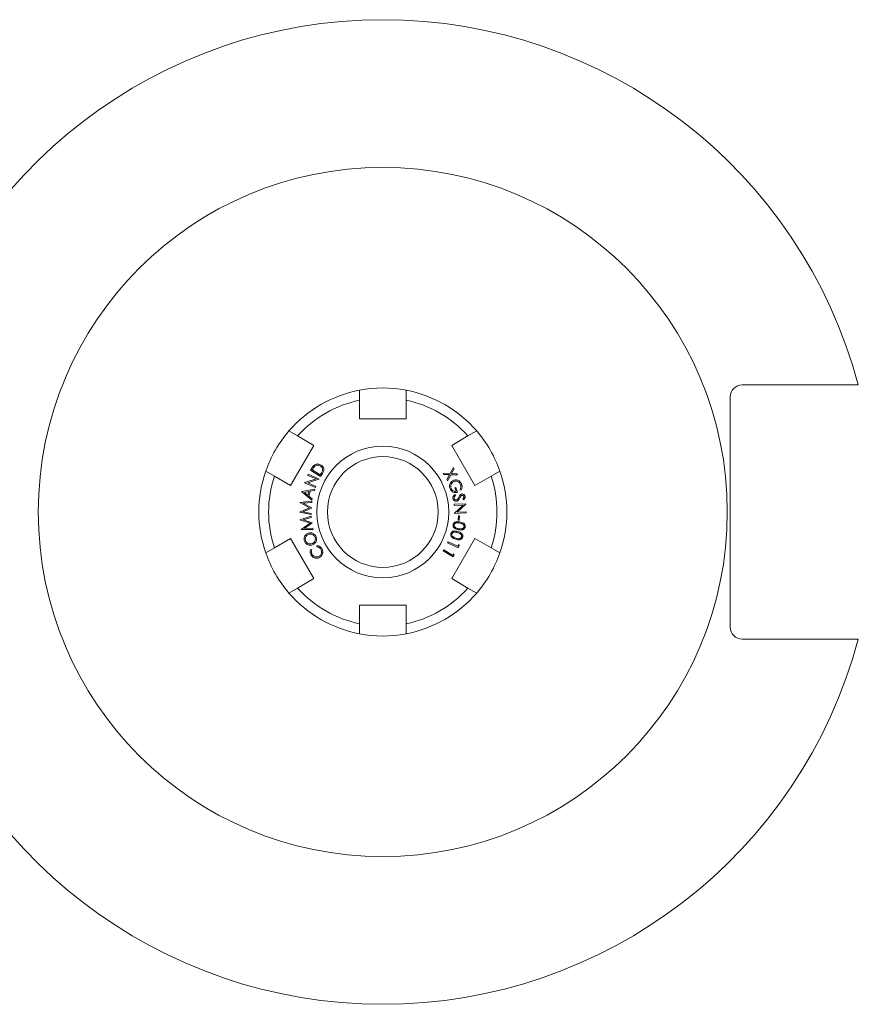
# Model space of a CAD drawing. Header units: inches. Extents: x 0.5 to 16.5, y 0.2 to 10.8.
# Tile 2 of 9: x 11.7 to 13.8, y 2.9 to 5.4. Entities that reach past the tile are written whole.
import ezdxf

# ---------------------------------------------------------------- set-up
doc = ezdxf.new("R2010")
doc.units = ezdxf.units.IN
doc.header["$MEASUREMENT"] = 0

msp = doc.modelspace()

# ---------------------------------------------------------------- linework, layer by layer
at = {"color": 7, "linetype": 'Continuous', "lineweight": 15}
for p, q in [((13.48478392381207, 4.478584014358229), (13.74888655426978, 4.478584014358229)), ((12.51322880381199, 4.465458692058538), (12.51322880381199, 4.439967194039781)), ((12.63133904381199, 4.439967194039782), (12.63133904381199, 4.46545869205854)), ((12.51322880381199, 4.439967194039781), (12.513228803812, 4.392304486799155)), ((12.63133904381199, 4.439967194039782), (12.63133904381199, 4.392304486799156)), ((13.45478392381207, 4.356630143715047), (13.45478392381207, 4.448584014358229)), ((12.513228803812, 4.392304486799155), (12.63133904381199, 4.392304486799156)), ((12.35596143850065, 4.349168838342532), (12.33388515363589, 4.36191458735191)), ((12.8106826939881, 4.361914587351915), (12.78860640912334, 4.349168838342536)), ((12.33818343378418, 4.223051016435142), (12.39723855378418, 4.325337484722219)), ((12.35596143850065, 4.349168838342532), (12.39723855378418, 4.325337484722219)), ((12.78860640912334, 4.349168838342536), (12.74732929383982, 4.325337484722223)), ((12.74732929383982, 4.325337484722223), (12.80638441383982, 4.223051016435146)), ((12.27483003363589, 4.259628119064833), (12.29690631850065, 4.246882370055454)), ((12.38192777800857, 4.249165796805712), (12.38311167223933, 4.251858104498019)), ((12.38311167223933, 4.251858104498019), (12.41046143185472, 4.239850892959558)), ((12.38904664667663, 4.262563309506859), (12.39243606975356, 4.267719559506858)), ((12.41390842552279, 4.246235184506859), (12.38904664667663, 4.262563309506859)), ((12.39419087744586, 4.265123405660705), (12.39303102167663, 4.263362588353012)), ((12.39303102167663, 4.263362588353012), (12.41312717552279, 4.250165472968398)), ((12.41312717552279, 4.250165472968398), (12.41501419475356, 4.253038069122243)), ((12.41910674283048, 4.254149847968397), (12.41390842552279, 4.246235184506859)), ((12.72740730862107, 4.251707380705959), (12.72570658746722, 4.25474223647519)), ((12.72570658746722, 4.25474223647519), (12.74371740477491, 4.253948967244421)), ((12.7420827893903, 4.251016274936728), (12.72740730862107, 4.251707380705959)), ((12.73496740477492, 4.238185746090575), (12.7420827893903, 4.251016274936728)), ((12.74543615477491, 4.250872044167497), (12.73666211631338, 4.235150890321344)), ((12.74371740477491, 4.253948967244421), (12.75199264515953, 4.268696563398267)), ((12.76234120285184, 4.250180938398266), (12.74543615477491, 4.250872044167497)), ((12.75368735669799, 4.265661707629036), (12.74702870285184, 4.253780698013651)), ((12.74702870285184, 4.253780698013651), (12.76066452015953, 4.253179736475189)), ((12.75199264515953, 4.268696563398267), (12.75368735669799, 4.265661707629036)), ((12.76066452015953, 4.253179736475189), (12.76234120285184, 4.250180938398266)), ((12.84766152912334, 4.24688237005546), (12.86973781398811, 4.259628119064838)), ((12.29690631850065, 4.246882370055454), (12.33818343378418, 4.223051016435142)), ((12.37368859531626, 4.230385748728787), (12.37394700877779, 4.230980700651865)), ((12.40103835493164, 4.218378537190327), (12.37368859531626, 4.230385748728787)), ((12.37394700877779, 4.230980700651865), (12.40286527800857, 4.23997108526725)), ((12.41019099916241, 4.239237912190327), (12.38160325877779, 4.230277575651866)), ((12.38160325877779, 4.230277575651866), (12.40227633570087, 4.221203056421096)), ((12.40286527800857, 4.23997108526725), (12.38192777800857, 4.249165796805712)), ((12.41046143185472, 4.239850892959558), (12.41019099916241, 4.239237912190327)), ((12.73666211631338, 4.235150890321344), (12.73496740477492, 4.238185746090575)), ((12.84766152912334, 4.24688237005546), (12.80638441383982, 4.223051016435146)), ((12.3667816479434, 4.207159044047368), (12.36695592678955, 4.207868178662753)), ((12.39237059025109, 4.186221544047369), (12.3667816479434, 4.207159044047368)), ((12.36695592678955, 4.207868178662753), (12.39933573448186, 4.214160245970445)), ((12.38476241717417, 4.208288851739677), (12.37301962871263, 4.2059751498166)), ((12.37301962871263, 4.2059751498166), (12.38228645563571, 4.198366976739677)), ((12.38228645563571, 4.198366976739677), (12.38476241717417, 4.208288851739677)), ((12.38788140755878, 4.208871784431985), (12.38476842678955, 4.196371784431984)), ((12.39856049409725, 4.211047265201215), (12.38788140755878, 4.208871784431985)), ((12.39933573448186, 4.214160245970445), (12.39856049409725, 4.211047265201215)), ((12.40227633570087, 4.221203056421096), (12.40103835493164, 4.218378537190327)), ((12.75502967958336, 4.20028653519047), (12.75698280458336, 4.198068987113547)), ((12.75530010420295, 4.217553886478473), (12.7580164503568, 4.218515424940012)), ((12.75847919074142, 4.208569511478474), (12.75530010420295, 4.217553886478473)), ((12.7580164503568, 4.218515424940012), (12.7623133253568, 4.206369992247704)), ((12.77167029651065, 4.211556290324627), (12.76882173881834, 4.213010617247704)), ((12.36190095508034, 4.180096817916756), (12.36192499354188, 4.180583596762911)), ((12.38571105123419, 4.166719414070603), (12.36190095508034, 4.180096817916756)), ((12.36192499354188, 4.180583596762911), (12.39200311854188, 4.183191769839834)), ((12.39184085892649, 4.180247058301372), (12.37033845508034, 4.178522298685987)), ((12.37033845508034, 4.178522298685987), (12.39108364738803, 4.166779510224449)), ((12.38476842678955, 4.196371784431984), (12.39317587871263, 4.189454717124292)), ((12.39200311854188, 4.183191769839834), (12.39184085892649, 4.180247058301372)), ((12.39317587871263, 4.189454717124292), (12.39237059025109, 4.186221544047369)), ((12.75345431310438, 4.175717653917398), (12.783292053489, 4.177021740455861)), ((12.75358652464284, 4.172634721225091), (12.75345431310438, 4.175717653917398)), ((12.78331609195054, 4.176372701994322), (12.76134493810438, 4.155543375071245)), ((12.77790828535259, 4.187341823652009), (12.77565467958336, 4.189397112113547)), ((12.783292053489, 4.177021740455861), (12.78331609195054, 4.176372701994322)), ((12.36052475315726, 4.155469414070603), (12.3605487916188, 4.155956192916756)), ((12.39012210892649, 4.149561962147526), (12.36052475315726, 4.155469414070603)), ((12.3605487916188, 4.155956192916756), (12.38571105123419, 4.166719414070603)), ((12.39104158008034, 4.166034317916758), (12.36894422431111, 4.156545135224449)), ((12.36894422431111, 4.156545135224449), (12.39028436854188, 4.152440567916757)), ((12.39028436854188, 4.152440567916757), (12.39012210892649, 4.149561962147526)), ((12.39108364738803, 4.166779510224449), (12.39104158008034, 4.166034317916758)), ((12.7761406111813, 4.173620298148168), (12.75358652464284, 4.172634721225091)), ((12.75444589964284, 4.152965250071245), (12.7761406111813, 4.173620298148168)), ((12.75447594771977, 4.152292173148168), (12.75444589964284, 4.152965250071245)), ((12.78431368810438, 4.15359625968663), (12.75447594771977, 4.152292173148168)), ((12.76134493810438, 4.155543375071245), (12.7841874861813, 4.156540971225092)), ((12.7841874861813, 4.156540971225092), (12.78431368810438, 4.15359625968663)), ((12.36136891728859, 4.136413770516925), (12.39027516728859, 4.145229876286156)), ((12.36144704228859, 4.135933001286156), (12.36136891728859, 4.136413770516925)), ((12.38754680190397, 4.127789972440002), (12.36144704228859, 4.135933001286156)), ((12.36514896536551, 4.11202074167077), (12.38754680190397, 4.127789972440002)), ((12.39072588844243, 4.142321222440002), (12.3700347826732, 4.136149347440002)), ((12.3700347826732, 4.136149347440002), (12.39279319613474, 4.128973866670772)), ((12.39290737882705, 4.128234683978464), (12.37324992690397, 4.114340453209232)), ((12.39027516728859, 4.145229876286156), (12.39072588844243, 4.142321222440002)), ((12.39279319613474, 4.128973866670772), (12.39290737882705, 4.128234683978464)), ((12.76363623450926, 4.135420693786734), (12.76451363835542, 4.146580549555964)), ((12.76610618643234, 4.135228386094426), (12.76363623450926, 4.135420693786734)), ((12.76451363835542, 4.146580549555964), (12.76698359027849, 4.146388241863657)), ((12.76698359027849, 4.146388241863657), (12.76610618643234, 4.135228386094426)), ((12.36522709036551, 4.111533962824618), (12.36514896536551, 4.11202074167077)), ((12.39543742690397, 4.111918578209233), (12.36522709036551, 4.111533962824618)), ((12.37324992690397, 4.114340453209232), (12.39499271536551, 4.114767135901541)), ((12.39499271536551, 4.114767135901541), (12.39543742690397, 4.111918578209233)), ((12.29690631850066, 4.065285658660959), (12.33818343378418, 4.089117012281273)), ((12.39723855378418, 3.986830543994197), (12.33818343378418, 4.089117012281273)), ((12.73676762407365, 4.077827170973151), (12.73800560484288, 4.080513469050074)), ((12.76384094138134, 4.065321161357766), (12.73676762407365, 4.077827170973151)), ((12.73800560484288, 4.080513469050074), (12.76242868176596, 4.06923342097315)), ((12.80638441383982, 4.089117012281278), (12.74732929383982, 3.986830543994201)), ((12.84766152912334, 4.065285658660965), (12.80638441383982, 4.089117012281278)), ((12.29690631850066, 4.065285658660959), (12.27483003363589, 4.05253990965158)), ((12.38899618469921, 4.061055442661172), (12.39175459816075, 4.059991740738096)), ((12.40496974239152, 4.06805664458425), (12.40527022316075, 4.070989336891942)), ((12.72560403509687, 4.057767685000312), (12.72717254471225, 4.060267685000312)), ((12.75074225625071, 4.041998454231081), (12.72560403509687, 4.057767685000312)), ((12.72717254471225, 4.060267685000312), (12.74985283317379, 4.046042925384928)), ((12.76242868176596, 4.06923342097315), (12.76439382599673, 4.073488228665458)), ((12.76629887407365, 4.070639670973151), (12.76384094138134, 4.065321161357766)), ((12.76439382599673, 4.073488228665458), (12.76629887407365, 4.070639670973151)), ((12.86973781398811, 4.052539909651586), (12.84766152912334, 4.065285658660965)), ((12.74985283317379, 4.046042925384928), (12.75232879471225, 4.049985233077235)), ((12.75384321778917, 4.046938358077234), (12.75074225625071, 4.041998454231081)), ((12.75232879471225, 4.049985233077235), (12.75384321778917, 4.046938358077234)), ((12.35596143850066, 3.962999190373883), (12.39723855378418, 3.986830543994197)), ((12.78860640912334, 3.962999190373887), (12.74732929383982, 3.986830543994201)), ((12.33388515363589, 3.950253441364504), (12.35596143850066, 3.962999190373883)), ((12.78860640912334, 3.962999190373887), (12.81068269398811, 3.950253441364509)), ((13.45478392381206, 3.86358401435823), (13.45478392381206, 3.955537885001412)), ((12.631339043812, 3.919863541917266), (12.513228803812, 3.919863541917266)), ((12.513228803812, 3.872200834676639), (12.513228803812, 3.919863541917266)), ((12.631339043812, 3.872200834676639), (12.631339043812, 3.919863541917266)), ((12.513228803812, 3.872200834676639), (12.513228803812, 3.846709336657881)), ((12.631339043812, 3.846709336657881), (12.631339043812, 3.872200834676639)), ((13.74888655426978, 3.833584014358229), (13.48478392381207, 3.833584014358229))]:
    msp.add_line(p, q, dxfattribs=at)
for centre, radius in [((12.57228392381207, 4.156084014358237), 0.8750000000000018), ((12.572283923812, 4.156084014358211), 0.1673228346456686), ((12.57228392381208, 4.15608401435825), 0.140625)]:
    msp.add_circle(centre, radius, dxfattribs=at)
for centre, radius, start, end in [((12.57228392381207, 4.156084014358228), 1.250000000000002, 14.95142224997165, 165.0485777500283), ((13.48478392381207, 4.448584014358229), 0.03000000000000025, 90, 179.9999999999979), ((12.572283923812, 4.15608401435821), 0.3149606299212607, 100.806923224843, 139.1930767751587), ((12.57228392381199, 4.156084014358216), 0.3149606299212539, 79.19307677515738, 100.8069232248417), ((12.572283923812, 4.15608401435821), 0.3149606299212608, 40.80692322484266, 79.1930767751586), ((12.572283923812, 4.156084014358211), 0.2899606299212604, 101.7514187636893, 138.2485812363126), ((12.572283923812, 4.156084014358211), 0.2899606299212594, 41.75141876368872, 78.24858123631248), ((12.57228392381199, 4.156084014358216), 0.314960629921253, 139.1930767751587, 160.8069232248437), ((12.57228392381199, 4.156084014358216), 0.3149606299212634, 19.19307677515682, 40.80692322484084), ((12.572283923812, 4.15608401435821), 0.3149606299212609, 160.8069232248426, 199.1930767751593), ((12.572283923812, 4.15608401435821), 0.3149606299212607, 340.8069232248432, 19.19307677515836), ((12.572283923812, 4.156084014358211), 0.2899606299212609, 161.751418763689, 198.2485812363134), ((12.572283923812, 4.156084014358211), 0.289960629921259, 341.7514187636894, 18.2485812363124), ((12.57228392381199, 4.156084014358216), 0.3149606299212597, 199.1930767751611, 220.8069232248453), ((12.57228392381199, 4.156084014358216), 0.3149606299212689, 319.1930767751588, 340.8069232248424), ((12.572283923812, 4.15608401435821), 0.3149606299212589, 220.8069232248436, 259.1930767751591), ((12.572283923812, 4.156084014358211), 0.2899606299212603, 221.7514187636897, 258.2485812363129), ((12.572283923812, 4.156084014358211), 0.28996062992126, 281.7514187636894, 318.2485812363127), ((12.572283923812, 4.15608401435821), 0.3149606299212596, 280.8069232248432, 319.1930767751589), ((13.48478392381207, 3.86358401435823), 0.03000000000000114, 180, 270.0000000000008), ((12.57228392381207, 4.156084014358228), 1.250000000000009, 194.9514222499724, 345.0485777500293), ((12.57228392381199, 4.156084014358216), 0.3149606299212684, 259.1930767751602, 280.8069232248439)]:
    msp.add_arc(centre, radius, start, end, dxfattribs=at)
for points, knots in [([(13.74888655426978, 4.478584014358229), (13.75161729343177, 4.478584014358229), (13.75613525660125, 4.478584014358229), (13.76214006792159, 4.478584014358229), (13.76684723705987, 4.478584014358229), (13.77104216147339, 4.478584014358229), (13.77449326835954, 4.478584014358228), (13.7771715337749, 4.478584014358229), (13.77941737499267, 4.478584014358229), (13.77975914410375, 4.478584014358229), (13.77996506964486, 4.478584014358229)], [0, 0, 0, 0, 0.1705174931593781, 0.2821183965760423, 0.397071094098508, 0.5065738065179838, 0.6194650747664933, 0.7253531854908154, 0.8345175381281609, 1, 1, 1, 1]), ([(13.45478392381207, 4.356630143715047), (13.45478392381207, 4.346627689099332), (13.45478392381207, 4.326610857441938), (13.45478392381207, 4.286651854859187), (13.45478392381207, 4.246768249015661), (13.45478392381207, 4.206857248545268), (13.45478392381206, 4.176838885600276), (13.45478392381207, 4.146749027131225), (13.45478392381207, 4.11659972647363), (13.45478392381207, 4.086461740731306), (13.45478392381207, 4.049603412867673), (13.45478392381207, 4.014399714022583), (13.45478392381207, 3.980789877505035), (13.45478392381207, 3.963957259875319), (13.45478392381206, 3.955537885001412)], [0, 0, 0, 0, 0.07469969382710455, 0.1494884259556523, 0.2988595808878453, 0.3735552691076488, 0.4482430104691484, 0.5232302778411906, 0.5982206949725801, 0.6734644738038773, 0.7487137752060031, 0.8742920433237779, 0.9371231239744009, 0.9999999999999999, 0.9999999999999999, 0.9999999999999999, 0.9999999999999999]), ([(12.39243606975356, 4.267719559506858), (12.39344635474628, 4.269249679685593), (12.39524908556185, 4.271979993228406), (12.39761152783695, 4.274238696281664), (12.39865001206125, 4.275231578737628)], [0, 0, 0, 0, 0.5604192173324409, 1, 1, 1, 1]), ([(12.39865001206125, 4.275231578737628), (12.39958981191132, 4.275859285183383), (12.40146878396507, 4.27711427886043), (12.40478191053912, 4.278008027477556), (12.40837695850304, 4.27805871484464), (12.41210637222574, 4.27715845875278), (12.41440114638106, 4.275813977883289), (12.41554905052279, 4.275141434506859)], [0, 0, 0, 0, 0.1867095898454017, 0.3732944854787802, 0.5599660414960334, 0.7798838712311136, 1, 1, 1, 1]), ([(12.41554905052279, 4.275141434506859), (12.41676308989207, 4.274232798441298), (12.41918939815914, 4.272416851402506), (12.42164064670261, 4.268520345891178), (12.42276698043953, 4.264398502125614), (12.42234190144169, 4.260484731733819), (12.42098305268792, 4.257172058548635), (12.41973239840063, 4.255157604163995), (12.41910674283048, 4.254149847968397)], [0, 0, 0, 0, 0.1867737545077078, 0.3732751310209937, 0.5595352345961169, 0.706031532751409, 0.8529385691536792, 1, 1, 1, 1]), ([(12.39994808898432, 4.272346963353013), (12.39875877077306, 4.271090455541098), (12.39663320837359, 4.268844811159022), (12.39493769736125, 4.266261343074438), (12.39419087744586, 4.265123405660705)], [0, 0, 0, 0, 0.5595310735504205, 0.9999999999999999, 0.9999999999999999, 0.9999999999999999, 0.9999999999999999]), ([(12.41392645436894, 4.272599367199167), (12.41269511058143, 4.273291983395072), (12.41023509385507, 4.274675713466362), (12.40624702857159, 4.275100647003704), (12.4026599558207, 4.274280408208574), (12.4008522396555, 4.272991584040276), (12.39994808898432, 4.272346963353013)], [0, 0, 0, 0, 0.2802135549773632, 0.5598193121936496, 0.7798384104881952, 1, 1, 1, 1]), ([(12.41907068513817, 4.260610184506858), (12.41928743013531, 4.26191128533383), (12.41972091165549, 4.264513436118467), (12.41847090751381, 4.268068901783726), (12.41642655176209, 4.270775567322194), (12.41476012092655, 4.271991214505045), (12.41392645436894, 4.272599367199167)], [0, 0, 0, 0, 0.2795220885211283, 0.5590332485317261, 0.7793972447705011, 0.9999999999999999, 0.9999999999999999, 0.9999999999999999, 0.9999999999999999]), ([(12.41501419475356, 4.253038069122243), (12.41590464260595, 4.254382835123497), (12.4174935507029, 4.256782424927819), (12.41858909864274, 4.259441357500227), (12.41907068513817, 4.260610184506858)], [0, 0, 0, 0, 0.5604149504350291, 1, 1, 1, 1]), ([(12.74308856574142, 4.215492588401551), (12.74268965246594, 4.216816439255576), (12.74189226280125, 4.219462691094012), (12.74183498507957, 4.223346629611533), (12.74255582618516, 4.226847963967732), (12.74353994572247, 4.228784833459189), (12.7440320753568, 4.229753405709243)], [0, 0, 0, 0, 0.2801072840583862, 0.559907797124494, 0.7799226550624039, 1, 1, 1, 1]), ([(12.7440320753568, 4.229753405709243), (12.7445889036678, 4.230611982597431), (12.74570238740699, 4.232328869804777), (12.74838531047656, 4.234877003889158), (12.75079807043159, 4.235956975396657), (12.75227125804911, 4.236616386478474)], [0, 0, 0, 0, 0.2803368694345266, 0.5605867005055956, 1, 1, 1, 1]), ([(12.75337702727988, 4.233689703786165), (12.75218593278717, 4.23313532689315), (12.74980301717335, 4.232026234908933), (12.74710299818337, 4.229062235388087), (12.745269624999, 4.225309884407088), (12.74461324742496, 4.220854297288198), (12.74540361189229, 4.217861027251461), (12.74579890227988, 4.21636398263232)], [0, 0, 0, 0, 0.1866437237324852, 0.3734013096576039, 0.5600829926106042, 0.779981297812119, 1, 1, 1, 1]), ([(12.75227125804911, 4.236616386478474), (12.75380173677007, 4.237017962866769), (12.75686270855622, 4.237821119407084), (12.76164710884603, 4.237203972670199), (12.76625771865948, 4.23518115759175), (12.77027048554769, 4.231515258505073), (12.77178032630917, 4.228105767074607), (12.77253568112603, 4.226400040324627)], [0, 0, 0, 0, 0.186738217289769, 0.3734781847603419, 0.5601551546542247, 0.7799510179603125, 1, 1, 1, 1]), ([(12.76977125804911, 4.225312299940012), (12.76925100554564, 4.226477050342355), (12.76821030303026, 4.22880699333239), (12.76551384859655, 4.231590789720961), (12.76206572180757, 4.233723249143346), (12.75777676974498, 4.234708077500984), (12.75484325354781, 4.234029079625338), (12.75337702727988, 4.233689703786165)], [0, 0, 0, 0, 0.1868728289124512, 0.3738166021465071, 0.5605775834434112, 0.7803684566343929, 1, 1, 1, 1]), ([(12.76882173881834, 4.213010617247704), (12.7692707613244, 4.214105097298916), (12.77016869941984, 4.216293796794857), (12.77060235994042, 4.219577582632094), (12.77052828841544, 4.222628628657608), (12.77002354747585, 4.224417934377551), (12.76977125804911, 4.225312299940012)], [0, 0, 0, 0, 0.2800141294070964, 0.5599615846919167, 0.7800514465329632, 1, 1, 1, 1]), ([(12.77253568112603, 4.226400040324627), (12.77293157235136, 4.225027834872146), (12.77372317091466, 4.222284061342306), (12.77369017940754, 4.21826734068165), (12.77293321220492, 4.214670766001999), (12.77209132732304, 4.212594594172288), (12.77167029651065, 4.211556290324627)], [0, 0, 0, 0, 0.2799384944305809, 0.5597469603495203, 0.779827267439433, 1, 1, 1, 1]), ([(12.7623133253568, 4.206369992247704), (12.76087386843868, 4.205953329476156), (12.75799755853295, 4.205120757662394), (12.75343487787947, 4.205332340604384), (12.7489737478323, 4.20711231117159), (12.74517767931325, 4.210616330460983), (12.74378558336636, 4.213865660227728), (12.74308856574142, 4.215492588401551)], [0, 0, 0, 0, 0.1870416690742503, 0.373744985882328, 0.5603219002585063, 0.7798546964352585, 0.9999999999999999, 0.9999999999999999, 0.9999999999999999, 0.9999999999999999]), ([(12.74579890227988, 4.21636398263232), (12.74642644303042, 4.214962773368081), (12.74768032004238, 4.212163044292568), (12.75110869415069, 4.209454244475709), (12.75488691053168, 4.208149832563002), (12.75728161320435, 4.20842960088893), (12.75847919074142, 4.208569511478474)], [0, 0, 0, 0, 0.2801370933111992, 0.559736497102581, 0.7798266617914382, 0.9999999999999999, 0.9999999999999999, 0.9999999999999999, 0.9999999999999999]), ([(12.75048641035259, 4.19028653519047), (12.75038958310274, 4.191372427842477), (12.750195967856, 4.193543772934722), (12.75136489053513, 4.196425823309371), (12.75309826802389, 4.19861312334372), (12.75438566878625, 4.199728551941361), (12.75502967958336, 4.20028653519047)], [0, 0, 0, 0, 0.2794969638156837, 0.5588806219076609, 0.7793339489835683, 1, 1, 1, 1]), ([(12.76888184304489, 4.199355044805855), (12.76956075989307, 4.199988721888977), (12.7707738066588, 4.201120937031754), (12.7723684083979, 4.201551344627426), (12.77307054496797, 4.201740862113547)], [0, 0, 0, 0, 0.5596790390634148, 1, 1, 1, 1]), ([(12.77307054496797, 4.201740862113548), (12.77412653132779, 4.201812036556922), (12.77623749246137, 4.20195431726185), (12.77888664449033, 4.200446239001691), (12.78060006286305, 4.198313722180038), (12.78104511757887, 4.196720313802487), (12.78126766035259, 4.195923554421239)], [0, 0, 0, 0, 0.2795804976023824, 0.5588931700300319, 0.7794313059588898, 1, 1, 1, 1]), ([(12.75992751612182, 4.183459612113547), (12.75870698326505, 4.183398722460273), (12.75626238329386, 4.183276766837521), (12.75328370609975, 4.185117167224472), (12.75123688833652, 4.187516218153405), (12.75073662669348, 4.189362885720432), (12.75048641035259, 4.19028653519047)], [0, 0, 0, 0, 0.2791230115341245, 0.5590542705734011, 0.7794517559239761, 1, 1, 1, 1]), ([(12.75698280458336, 4.198068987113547), (12.7563961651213, 4.197562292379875), (12.75522371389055, 4.19654961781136), (12.75392935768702, 4.194814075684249), (12.75314976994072, 4.192932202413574), (12.7532412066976, 4.19170898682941), (12.75328689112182, 4.191097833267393)], [0, 0, 0, 0, 0.2805174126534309, 0.5606390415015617, 0.7804826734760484, 1, 1, 1, 1]), ([(12.75328689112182, 4.191097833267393), (12.75351296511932, 4.190350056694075), (12.75396495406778, 4.188855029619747), (12.75554542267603, 4.187269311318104), (12.75743555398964, 4.186486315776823), (12.75866029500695, 4.186571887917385), (12.7592724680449, 4.186614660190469)], [0, 0, 0, 0, 0.2800070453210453, 0.5598171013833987, 0.7799795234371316, 0.9999999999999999, 0.9999999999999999, 0.9999999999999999, 0.9999999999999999]), ([(12.7592724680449, 4.186614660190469), (12.75984268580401, 4.186790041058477), (12.76086234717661, 4.187103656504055), (12.76163585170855, 4.187832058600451), (12.76197679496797, 4.188153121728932)], [0, 0, 0, 0, 0.5592226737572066, 0.9999999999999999, 0.9999999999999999, 0.9999999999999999, 0.9999999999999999]), ([(12.76808256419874, 4.191855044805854), (12.76757003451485, 4.190842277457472), (12.76654562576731, 4.188818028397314), (12.76473786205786, 4.186215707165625), (12.76249489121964, 4.18425908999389), (12.76078258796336, 4.183725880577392), (12.75992751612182, 4.183459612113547)], [0, 0, 0, 0, 0.2805429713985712, 0.5607298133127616, 0.7806419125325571, 1, 1, 1, 1]), ([(12.76197679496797, 4.188153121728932), (12.76278247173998, 4.189186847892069), (12.76422238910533, 4.191034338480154), (12.76527094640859, 4.193126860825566), (12.76573280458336, 4.194048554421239)], [0, 0, 0, 0, 0.559529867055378, 1, 1, 1, 1]), ([(12.76573280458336, 4.194048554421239), (12.76624403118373, 4.195086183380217), (12.76715629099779, 4.196937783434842), (12.7683549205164, 4.198616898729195), (12.76888184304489, 4.199355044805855)], [0, 0, 0, 0, 0.5603958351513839, 1, 1, 1, 1]), ([(12.77030011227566, 4.196181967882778), (12.76986859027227, 4.195383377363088), (12.76909791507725, 4.193957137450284), (12.76839284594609, 4.192497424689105), (12.76808256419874, 4.191855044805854)], [0, 0, 0, 0, 0.5599271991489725, 1, 1, 1, 1]), ([(12.77375564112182, 4.198742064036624), (12.77296595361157, 4.198455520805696), (12.77154975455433, 4.197941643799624), (12.77068338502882, 4.196721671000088), (12.77030011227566, 4.196181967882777)], [0, 0, 0, 0, 0.5576105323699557, 1, 1, 1, 1]), ([(12.77823280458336, 4.195418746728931), (12.77807575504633, 4.195985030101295), (12.7777619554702, 4.197116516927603), (12.77655182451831, 4.198285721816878), (12.77513335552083, 4.198868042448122), (12.77421488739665, 4.198784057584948), (12.77375564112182, 4.198742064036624)], [0, 0, 0, 0, 0.2800720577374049, 0.5596100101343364, 0.779799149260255, 0.9999999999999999, 0.9999999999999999, 0.9999999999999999, 0.9999999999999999]), ([(12.77565467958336, 4.189397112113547), (12.77607390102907, 4.189876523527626), (12.77691162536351, 4.190834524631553), (12.77791740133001, 4.192310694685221), (12.77838854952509, 4.193917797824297), (12.77828472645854, 4.194918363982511), (12.77823280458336, 4.195418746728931)], [0, 0, 0, 0, 0.2805044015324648, 0.5605280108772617, 0.7802202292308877, 1, 1, 1, 1]), ([(12.78126766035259, 4.195923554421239), (12.78135026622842, 4.195024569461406), (12.78151544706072, 4.193226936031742), (12.78037329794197, 4.190137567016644), (12.77884371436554, 4.188402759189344), (12.77790828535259, 4.187341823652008)], [0, 0, 0, 0, 0.2798437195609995, 0.5595826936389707, 1, 1, 1, 1]), ([(12.75077850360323, 4.123839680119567), (12.75100173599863, 4.124683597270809), (12.75144817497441, 4.126371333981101), (12.75303292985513, 4.128507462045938), (12.75513111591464, 4.130092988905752), (12.75838856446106, 4.131373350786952), (12.76279633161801, 4.13169552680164), (12.76622464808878, 4.131154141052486), (12.76794196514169, 4.130882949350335)], [0, 0, 0, 0, 0.1249260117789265, 0.2498375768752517, 0.374774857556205, 0.499868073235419, 0.749473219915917, 1, 1, 1, 1]), ([(12.76737706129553, 4.128124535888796), (12.76601875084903, 4.128346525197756), (12.7633060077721, 4.128789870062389), (12.75981969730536, 4.128770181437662), (12.75716296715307, 4.127963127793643), (12.75541257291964, 4.126838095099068), (12.75401090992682, 4.125254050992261), (12.75361070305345, 4.123926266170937), (12.75341071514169, 4.123262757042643)], [0, 0, 0, 0, 0.2505142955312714, 0.5003134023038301, 0.6253843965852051, 0.7502787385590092, 0.875211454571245, 0.9999999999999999, 0.9999999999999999, 0.9999999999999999, 0.9999999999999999]), ([(12.77873523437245, 4.118659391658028), (12.77878507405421, 4.119350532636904), (12.77888481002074, 4.12073359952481), (12.77812903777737, 4.122710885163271), (12.77687535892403, 4.124370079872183), (12.77467802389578, 4.126064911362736), (12.77142235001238, 4.127315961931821), (12.76872674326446, 4.12785476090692), (12.76737706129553, 4.128124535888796)], [0, 0, 0, 0, 0.1247651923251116, 0.249672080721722, 0.37454212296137, 0.4995983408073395, 0.749450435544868, 1, 1, 1, 1]), ([(12.76794196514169, 4.130882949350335), (12.76964576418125, 4.130533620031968), (12.77304700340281, 4.129836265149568), (12.77707586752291, 4.128006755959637), (12.77966701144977, 4.125646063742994), (12.78105541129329, 4.123412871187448), (12.78179925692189, 4.120858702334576), (12.78162356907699, 4.119120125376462), (12.78153571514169, 4.118250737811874)], [0, 0, 0, 0, 0.2505349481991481, 0.5001348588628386, 0.6252436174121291, 0.7501805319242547, 0.8750760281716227, 1, 1, 1, 1]), ([(12.37359234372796, 4.081834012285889), (12.37315071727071, 4.08332200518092), (12.37226785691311, 4.086296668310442), (12.37263136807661, 4.091009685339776), (12.37420232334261, 4.095064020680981), (12.37654493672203, 4.098302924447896), (12.37936577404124, 4.100683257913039), (12.38159824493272, 4.101654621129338), (12.3827149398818, 4.102140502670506)], [0, 0, 0, 0, 0.1866388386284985, 0.3731117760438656, 0.5597127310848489, 0.7064654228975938, 0.8531722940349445, 1, 1, 1, 1]), ([(12.3827149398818, 4.102140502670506), (12.38419199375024, 4.102574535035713), (12.38714511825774, 4.10344231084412), (12.39181385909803, 4.102988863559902), (12.39580664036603, 4.10138332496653), (12.3990126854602, 4.099057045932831), (12.40137099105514, 4.096261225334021), (12.40233898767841, 4.094051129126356), (12.40282311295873, 4.092945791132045)], [0, 0, 0, 0, 0.1866086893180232, 0.3730931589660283, 0.55973220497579, 0.7064807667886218, 0.8532018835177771, 1, 1, 1, 1]), ([(12.4001368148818, 4.09184603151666), (12.39961144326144, 4.092981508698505), (12.39856079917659, 4.095252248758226), (12.39581588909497, 4.097895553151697), (12.39229853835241, 4.099758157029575), (12.3880487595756, 4.100445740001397), (12.38520638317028, 4.099652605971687), (12.38378465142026, 4.09925588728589)], [0, 0, 0, 0, 0.1868217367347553, 0.3736082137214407, 0.5602897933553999, 0.780060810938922, 1, 1, 1, 1]), ([(12.75706418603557, 4.086922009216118), (12.75540368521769, 4.087498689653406), (12.75208847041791, 4.088650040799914), (12.74838023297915, 4.091142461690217), (12.74613204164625, 4.09386985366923), (12.74505724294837, 4.09629878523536), (12.7446649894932, 4.098953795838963), (12.74506253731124, 4.100672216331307), (12.74526130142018, 4.101531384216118)], [0, 0, 0, 0, 0.2504585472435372, 0.5000442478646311, 0.625155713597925, 0.7501396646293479, 0.8750759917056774, 1, 1, 1, 1]), ([(12.74526130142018, 4.101531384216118), (12.74558994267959, 4.102342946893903), (12.74624709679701, 4.103965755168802), (12.74809893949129, 4.105886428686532), (12.75039120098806, 4.107187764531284), (12.75379166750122, 4.108051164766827), (12.75821678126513, 4.107807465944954), (12.76155695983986, 4.106833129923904), (12.76323005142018, 4.106345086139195)], [0, 0, 0, 0, 0.124967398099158, 0.2498859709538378, 0.3748040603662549, 0.4998908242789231, 0.7494958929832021, 1, 1, 1, 1]), ([(12.74780336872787, 4.100617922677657), (12.74765635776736, 4.099804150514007), (12.74736213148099, 4.098175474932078), (12.74811675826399, 4.095934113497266), (12.74936663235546, 4.094217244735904), (12.75037151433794, 4.093404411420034), (12.75087428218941, 4.092997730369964)], [0, 0, 0, 0, 0.2793528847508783, 0.5590941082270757, 0.7794036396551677, 0.9999999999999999, 0.9999999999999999, 0.9999999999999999, 0.9999999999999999]), ([(12.76231658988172, 4.103670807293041), (12.76099409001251, 4.104064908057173), (12.75835261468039, 4.104852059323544), (12.75488007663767, 4.105286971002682), (12.75213780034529, 4.104806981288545), (12.75024901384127, 4.103921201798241), (12.74865505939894, 4.102520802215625), (12.74808711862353, 4.101251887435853), (12.74780336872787, 4.100617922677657)], [0, 0, 0, 0, 0.2505139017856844, 0.5003601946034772, 0.6254510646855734, 0.7503163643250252, 0.8752551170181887, 1, 1, 1, 1]), ([(12.764306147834, 4.110894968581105), (12.7625913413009, 4.111254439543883), (12.75916775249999, 4.111972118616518), (12.75518538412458, 4.113966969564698), (12.75261987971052, 4.116380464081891), (12.75124506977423, 4.118641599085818), (12.75051396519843, 4.121215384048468), (12.75069032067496, 4.122964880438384), (12.75077850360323, 4.123839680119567)], [0, 0, 0, 0, 0.2504742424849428, 0.5000685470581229, 0.6251752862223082, 0.7501244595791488, 0.8750548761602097, 1, 1, 1, 1]), ([(12.75341071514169, 4.123262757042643), (12.75336916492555, 4.122441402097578), (12.75328600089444, 4.120797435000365), (12.75458507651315, 4.118042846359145), (12.75634490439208, 4.116847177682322), (12.75741912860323, 4.116117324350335)], [0, 0, 0, 0, 0.2800525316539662, 0.5605337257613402, 0.9999999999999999, 0.9999999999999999, 0.9999999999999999, 0.9999999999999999]), ([(12.75741912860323, 4.116117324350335), (12.75873320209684, 4.115496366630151), (12.76108127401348, 4.114386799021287), (12.76362478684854, 4.113877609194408), (12.76474484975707, 4.113653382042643)], [0, 0, 0, 0, 0.5596393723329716, 1, 1, 1, 1]), ([(12.77240673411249, 4.092811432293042), (12.77254377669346, 4.093492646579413), (12.77281800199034, 4.094855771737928), (12.77231895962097, 4.096917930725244), (12.77128830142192, 4.098731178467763), (12.76931258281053, 4.100690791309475), (12.76623744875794, 4.102352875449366), (12.7636247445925, 4.103231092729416), (12.76231658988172, 4.103670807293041)], [0, 0, 0, 0, 0.1247843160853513, 0.249696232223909, 0.3745524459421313, 0.4996297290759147, 0.7494696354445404, 0.9999999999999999, 0.9999999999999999, 0.9999999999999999, 0.9999999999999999]), ([(12.76323005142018, 4.106345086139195), (12.76487979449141, 4.105780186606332), (12.76817311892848, 4.104652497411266), (12.77194313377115, 4.102313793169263), (12.77421608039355, 4.099635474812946), (12.7753221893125, 4.097243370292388), (12.77574240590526, 4.094608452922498), (12.77534556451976, 4.092901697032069), (12.77514711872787, 4.092048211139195)], [0, 0, 0, 0, 0.2505432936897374, 0.5001508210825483, 0.6252341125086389, 0.7501438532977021, 0.8750561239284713, 1, 1, 1, 1]), ([(12.78153571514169, 4.118250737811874), (12.78131209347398, 4.117399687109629), (12.78086490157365, 4.11569778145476), (12.77927507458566, 4.113542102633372), (12.77718586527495, 4.111913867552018), (12.77392983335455, 4.110565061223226), (12.76949861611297, 4.110100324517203), (12.76603894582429, 4.110629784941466), (12.764306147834, 4.110894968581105)], [0, 0, 0, 0, 0.1249607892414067, 0.2498928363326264, 0.3748629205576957, 0.4999806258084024, 0.7495620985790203, 1, 1, 1, 1]), ([(12.76474484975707, 4.113653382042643), (12.76610643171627, 4.11344190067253), (12.76882689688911, 4.113019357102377), (12.77229838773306, 4.113219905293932), (12.77495771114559, 4.113992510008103), (12.7767245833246, 4.115092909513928), (12.77813922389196, 4.116667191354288), (12.77853666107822, 4.117995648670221), (12.77873523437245, 4.118659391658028)], [0, 0, 0, 0, 0.2504173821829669, 0.5003384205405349, 0.6254564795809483, 0.7503375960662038, 0.8752600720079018, 1, 1, 1, 1]), ([(12.39376662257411, 4.072813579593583), (12.39228998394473, 4.072389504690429), (12.38933688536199, 4.071541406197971), (12.38468755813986, 4.071945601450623), (12.38064501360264, 4.073430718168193), (12.37747292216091, 4.075792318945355), (12.37506058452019, 4.078528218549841), (12.37408180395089, 4.080731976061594), (12.37359234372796, 4.08183401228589)], [0, 0, 0, 0, 0.1866106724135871, 0.3731987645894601, 0.5596963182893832, 0.7064653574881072, 0.8532117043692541, 1, 1, 1, 1]), ([(12.38378465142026, 4.09925588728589), (12.3826516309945, 4.09873868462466), (12.38038638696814, 4.09770464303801), (12.37772591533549, 4.094989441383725), (12.37592582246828, 4.091458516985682), (12.375169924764, 4.087250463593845), (12.37590916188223, 4.084404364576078), (12.37627864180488, 4.082981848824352)], [0, 0, 0, 0, 0.1868435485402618, 0.373555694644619, 0.5602663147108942, 0.7802156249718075, 1, 1, 1, 1]), ([(12.37627864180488, 4.082981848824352), (12.37681441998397, 4.081855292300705), (12.37788625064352, 4.079601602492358), (12.38068957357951, 4.077037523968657), (12.38420492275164, 4.075212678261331), (12.38844040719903, 4.074530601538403), (12.39127375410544, 4.075320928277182), (12.39269090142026, 4.075716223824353)], [0, 0, 0, 0, 0.1867227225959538, 0.3735410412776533, 0.5602529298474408, 0.7800529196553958, 0.9999999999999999, 0.9999999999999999, 0.9999999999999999, 0.9999999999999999]), ([(12.39269090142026, 4.075716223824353), (12.39381714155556, 4.076225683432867), (12.39606868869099, 4.077244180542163), (12.39868433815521, 4.079964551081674), (12.40047230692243, 4.083452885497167), (12.40130567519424, 4.087621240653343), (12.40052651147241, 4.090437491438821), (12.4001368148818, 4.09184603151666)], [0, 0, 0, 0, 0.186840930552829, 0.3735270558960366, 0.5603974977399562, 0.7801340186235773, 1, 1, 1, 1]), ([(12.40282311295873, 4.092945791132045), (12.403256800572, 4.091472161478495), (12.40412378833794, 4.088526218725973), (12.40371835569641, 4.083863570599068), (12.40213710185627, 4.079868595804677), (12.39984994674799, 4.076644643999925), (12.39707657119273, 4.074265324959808), (12.39487017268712, 4.073297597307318), (12.39376662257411, 4.072813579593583)], [0, 0, 0, 0, 0.1866216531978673, 0.3730765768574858, 0.5596969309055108, 0.7064659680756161, 0.8531863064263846, 1, 1, 1, 1]), ([(12.75087428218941, 4.092997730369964), (12.75210268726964, 4.092211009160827), (12.75429767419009, 4.090805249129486), (12.75676495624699, 4.089974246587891), (12.75785144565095, 4.08960830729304)], [0, 0, 0, 0, 0.5596411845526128, 0.9999999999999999, 0.9999999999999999, 0.9999999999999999, 0.9999999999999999]), ([(12.77514711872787, 4.092048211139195), (12.77481729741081, 4.091229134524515), (12.77415771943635, 4.089591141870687), (12.77229772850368, 4.08765140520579), (12.77001251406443, 4.086296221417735), (12.76660057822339, 4.085367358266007), (12.76213007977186, 4.085461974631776), (12.75875470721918, 4.086434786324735), (12.75706418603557, 4.086922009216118)], [0, 0, 0, 0, 0.1249488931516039, 0.2498732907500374, 0.3747925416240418, 0.4999020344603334, 0.7495309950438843, 1, 1, 1, 1]), ([(12.75785144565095, 4.089608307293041), (12.75917912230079, 4.089225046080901), (12.76183182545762, 4.088459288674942), (12.76531355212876, 4.088203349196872), (12.76805359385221, 4.088652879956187), (12.76995556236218, 4.089512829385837), (12.77155921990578, 4.090905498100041), (12.77212434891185, 4.092176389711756), (12.77240673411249, 4.092811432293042)], [0, 0, 0, 0, 0.2504244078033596, 0.5003489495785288, 0.6254670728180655, 0.7502718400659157, 0.8752151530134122, 1, 1, 1, 1]), ([(12.39042647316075, 4.046656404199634), (12.38976035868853, 4.047898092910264), (12.38842866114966, 4.050380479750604), (12.38774825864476, 4.054283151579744), (12.38789898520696, 4.057921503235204), (12.38863045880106, 4.060010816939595), (12.38899618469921, 4.061055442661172)], [0, 0, 0, 0, 0.2800435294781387, 0.5598636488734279, 0.7799383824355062, 1, 1, 1, 1]), ([(12.39175459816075, 4.059991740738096), (12.39141305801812, 4.058894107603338), (12.39073014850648, 4.056699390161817), (12.39086160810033, 4.053462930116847), (12.39161232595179, 4.050598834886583), (12.39247640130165, 4.049016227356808), (12.3929084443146, 4.048224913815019)], [0, 0, 0, 0, 0.279913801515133, 0.559687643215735, 0.779841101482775, 1, 1, 1, 1]), ([(12.41460315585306, 4.061680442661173), (12.41396402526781, 4.062598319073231), (12.41268609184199, 4.064433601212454), (12.41016622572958, 4.06632228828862), (12.40754783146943, 4.067525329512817), (12.40582916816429, 4.067879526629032), (12.40496974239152, 4.06805664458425)], [0, 0, 0, 0, 0.2799405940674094, 0.5597376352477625, 0.7798447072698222, 1, 1, 1, 1]), ([(12.40527022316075, 4.070989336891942), (12.40662928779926, 4.070718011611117), (12.40934771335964, 4.070175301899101), (12.41267838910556, 4.068135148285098), (12.41528033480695, 4.065698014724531), (12.4164914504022, 4.063893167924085), (12.41709714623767, 4.062990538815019)], [0, 0, 0, 0, 0.2797664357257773, 0.5595938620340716, 0.7797467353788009, 1, 1, 1, 1]), ([(12.41058873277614, 4.043813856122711), (12.41163296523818, 4.044554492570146), (12.41372018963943, 4.046034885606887), (12.41581085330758, 4.04933602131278), (12.41687944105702, 4.053262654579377), (12.41667233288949, 4.057653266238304), (12.41529321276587, 4.060337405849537), (12.41460315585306, 4.061680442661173)], [0, 0, 0, 0, 0.186835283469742, 0.3734486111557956, 0.5602475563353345, 0.7799653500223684, 1, 1, 1, 1]), ([(12.41709714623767, 4.062990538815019), (12.41771962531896, 4.061856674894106), (12.41896390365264, 4.059590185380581), (12.41979908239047, 4.056054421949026), (12.41984471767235, 4.052709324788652), (12.4193351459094, 4.05074145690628), (12.4190803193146, 4.049757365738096)], [0, 0, 0, 0, 0.280117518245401, 0.5599291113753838, 0.7799293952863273, 1, 1, 1, 1]), ([(12.41200099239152, 4.040995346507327), (12.41061642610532, 4.040282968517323), (12.40784840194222, 4.038858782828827), (12.40310934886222, 4.03847187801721), (12.39827705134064, 4.039528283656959), (12.39363375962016, 4.042176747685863), (12.39149604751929, 4.045162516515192), (12.39042647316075, 4.046656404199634)], [0, 0, 0, 0, 0.1867713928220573, 0.3733932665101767, 0.5602275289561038, 0.7799659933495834, 0.9999999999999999, 0.9999999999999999, 0.9999999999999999, 0.9999999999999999]), ([(12.3929084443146, 4.048224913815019), (12.39365064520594, 4.047195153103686), (12.39513497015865, 4.04513573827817), (12.39835382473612, 4.043001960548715), (12.40218929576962, 4.041740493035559), (12.40656550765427, 4.041811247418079), (12.40924721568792, 4.043146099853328), (12.41058873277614, 4.043813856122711)], [0, 0, 0, 0, 0.1868433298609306, 0.373667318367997, 0.5604022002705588, 0.7800924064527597, 1, 1, 1, 1]), ([(12.4190803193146, 4.049757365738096), (12.41869260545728, 4.048753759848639), (12.41791722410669, 4.046746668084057), (12.41563573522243, 4.043596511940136), (12.41337910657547, 4.041981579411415), (12.41200099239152, 4.040995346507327)], [0, 0, 0, 0, 0.280239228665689, 0.5604449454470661, 1, 1, 1, 1]), ([(13.77996506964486, 3.833584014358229), (13.77994721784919, 3.833584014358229), (13.77989127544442, 3.833584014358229), (13.7792191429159, 3.833584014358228), (13.77764263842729, 3.833584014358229), (13.77528426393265, 3.833584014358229), (13.77224639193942, 3.833584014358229), (13.76855016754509, 3.833584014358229), (13.76430749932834, 3.833584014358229), (13.75957410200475, 3.833584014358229), (13.75439110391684, 3.833584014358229), (13.75076020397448, 3.833584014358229), (13.74888655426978, 3.833584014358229)], [0, 0, 0, 0, 0.04715910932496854, 0.1477831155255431, 0.2513051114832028, 0.3523963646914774, 0.4562925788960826, 0.5597768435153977, 0.6660772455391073, 0.7730093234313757, 0.8828662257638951, 1, 1, 1, 1])]:
    msp.add_open_spline(points, degree=3, knots=knots, dxfattribs=at)

doc.saveas('drawing.dxf')
